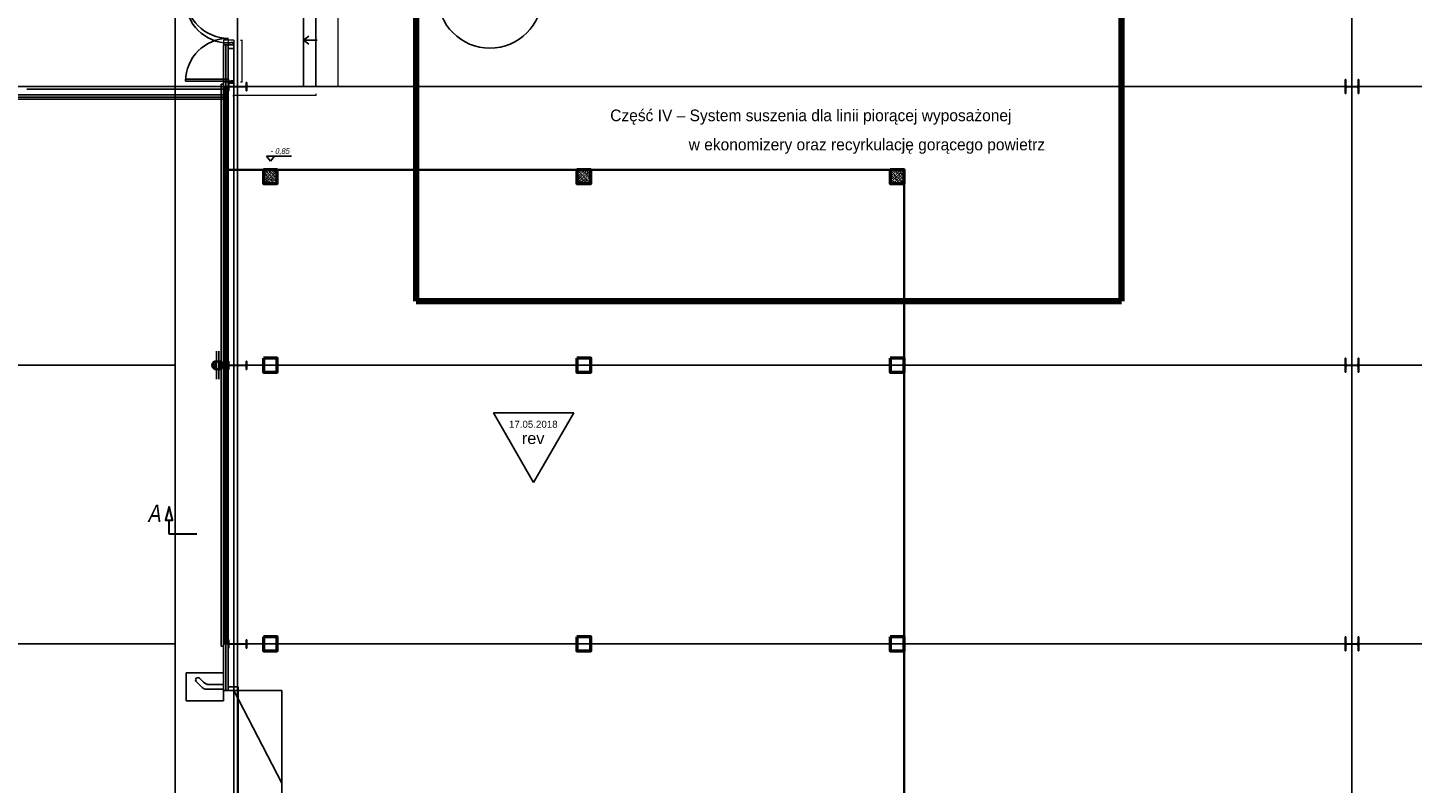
# Model space of a CAD drawing. Header units: millimetres. Extents: x 226749 to 325316, y -44191 to 40236.
# Tile 43 of 164: x 259763 to 289578, y -23220 to -6953. Entities that reach past the tile are written whole.
import ezdxf

# ---------------------------------------------------------------- set-up
doc = ezdxf.new("R2010")
doc.units = ezdxf.units.MM
doc.header["$LTSCALE"] = 100
doc.linetypes.add('DASHDOT', pattern=[25.4, 12.7, -6.35, 0, -6.35])
doc.layers.add('KG_BuildingAxis', color=4, linetype='DASHDOT')
doc.styles.add('arial', font='arial.ttf')
doc.styles.add('CDMSTYLE', font='CDMSIMPL.shx', dxfattribs={"width": 0.8})
doc.styles.add('revA', font='arial.ttf')
doc.styles.add('wymiar', font='arial.ttf', dxfattribs={"width": 0.8})
doc.dimstyles.new('sk50', dxfattribs={"dimtxt": 10, "dimasz": 8, "dimexe": 5, "dimexo": 5, "dimgap": 2, "dimtad": 1, "dimdec": 1, "dimrnd": 0.5, "dimtxsty": 'CDMSTYLE', "dimblk": 'ARCHTICK', "dimcen": 2.5, "dimdle": 5, "dimclrd": 1, "dimclre": 2, "dimclrt": 253, "dimadec": 0, "dimazin": 0, "dimtfac": 1, "dimtdec": 1, "dimtmove": 0, "dimatfit": 3, "dimfxl": 30, "dimfxlon": 1, "dimlwd": 9, "dimlwe": 9, "dimarcsym": 0})
pattern_1 = [(135, (312278.43, 34080), (-44.90128, -44.90128), []), (135, (312278.43, 34124.9), (-44.90128, -44.90128), [31.75, -15.875])]
pattern_2 = [(135, (312278.43, 34080), (-44.90128, -44.90128), []), (135, (312278.43, 34124.9), (-44.90128, -44.90128), [31.75, -15.875])]

# ---------------------------------------------------------------- blocks, each defined once
blk = doc.blocks.new('_ArchTick')
at = {"color": 0, "linetype": 'ByBlock', "const_width": 0.15}
blk.add_lwpolyline([(-0.5, -0.5), (0.5, 0.5)], dxfattribs=at)
blk = doc.blocks.new('*D1612')
at = {"color": 2, "linetype": 'ByBlock', "lineweight": 9}
for p, q in [((264345, -7220), (264380, -7220)), ((264345, -8121), (264380, -8121))]:
    blk.add_line(p, q, dxfattribs=at)
at = {"color": 1, "linetype": 'ByBlock', "lineweight": 9}
blk.add_line((264375, -7215), (264375, -8126), dxfattribs=at)
at = {"layer": 'Defpoints', "color": 0, "lineweight": 100}
for p in [(264198, -7220), (264198, -8121), (264375, -8121)]:
    blk.add_point(p, dxfattribs=at)
at = {"color": 1, "lineweight": 9, "xscale": 8, "yscale": 8, "zscale": 8}
for p, rotation in [((264375, -7220), 90), ((264375, -8121), 270)]:
    blk.add_blockref('_ArchTick', p, dxfattribs=dict(at, rotation=rotation))
at = {"color": 253, "insert": (264368, -7671), "char_height": 10, "attachment_point": 5, "rotation": 90, "style": 'CDMSTYLE'}
blk.add_mtext('901', dxfattribs=at)
blk = doc.blocks.new('*D1613')
at = {"color": 1, "linetype": 'ByBlock', "lineweight": 9}
blk.add_line((264193, -6708), (265703, -6708), dxfattribs=at)
at = {"color": 2, "linetype": 'ByBlock', "lineweight": 9}
for p, q in [((264198, -6738), (264198, -6703)), ((265698, -6738), (265698, -6703))]:
    blk.add_line(p, q, dxfattribs=at)
at = {"layer": 'Defpoints', "color": 0, "lineweight": 100}
for p in [(265698, -6708), (264198, -7220), (265698, -7220)]:
    blk.add_point(p, dxfattribs=at)
at = {"color": 1, "lineweight": 9, "xscale": 8, "yscale": 8, "zscale": 8, "rotation": 180}
blk.add_blockref('_ArchTick', (264198, -6708), dxfattribs=at)
at = {"color": 1, "lineweight": 9, "xscale": 8, "yscale": 8, "zscale": 8}
blk.add_blockref('_ArchTick', (265698, -6708), dxfattribs=at)
at = {"color": 253, "insert": (264948, -6701), "char_height": 10, "attachment_point": 5, "style": 'CDMSTYLE'}
blk.add_mtext('1500', dxfattribs=at)
blk = doc.blocks.new('*D1614')
at = {"color": 2, "linetype": 'ByBlock', "lineweight": 9}
for p, q in [((266409, -6220), (266444, -6220)), ((266409, -8220), (266444, -8220))]:
    blk.add_line(p, q, dxfattribs=at)
at = {"color": 1, "linetype": 'ByBlock', "lineweight": 9}
blk.add_line((266439, -6215), (266439, -8225), dxfattribs=at)
at = {"layer": 'Defpoints', "color": 0, "lineweight": 100}
for p in [(265998, -6220), (265968, -8220), (266439, -8220)]:
    blk.add_point(p, dxfattribs=at)
at = {"color": 1, "lineweight": 9, "xscale": 8, "yscale": 8, "zscale": 8}
for p, rotation in [((266439, -6220), 90), ((266439, -8220), 270)]:
    blk.add_blockref('_ArchTick', p, dxfattribs=dict(at, rotation=rotation))
at = {"color": 253, "insert": (266432, -7220), "char_height": 10, "attachment_point": 5, "rotation": 90, "style": 'CDMSTYLE'}
blk.add_mtext('2000', dxfattribs=at)
blk = doc.blocks.new('*D1615')
at = {"color": 1, "linetype": 'ByBlock', "lineweight": 9}
blk.add_line((264193, -8407), (265973, -8407), dxfattribs=at)
at = {"color": 2, "linetype": 'ByBlock', "lineweight": 9}
for p, q in [((264198, -8437), (264198, -8402)), ((265968, -8377), (265968, -8412))]:
    blk.add_line(p, q, dxfattribs=at)
at = {"layer": 'Defpoints', "color": 0, "lineweight": 100}
for p in [(265968, -8220), (264198, -8514), (265968, -8407)]:
    blk.add_point(p, dxfattribs=at)
at = {"color": 1, "lineweight": 9, "xscale": 8, "yscale": 8, "zscale": 8, "rotation": 180}
blk.add_blockref('_ArchTick', (264198, -8407), dxfattribs=at)
at = {"color": 1, "lineweight": 9, "xscale": 8, "yscale": 8, "zscale": 8}
blk.add_blockref('_ArchTick', (265968, -8407), dxfattribs=at)
at = {"color": 253, "insert": (265083, -8400), "char_height": 10, "attachment_point": 5, "style": 'CDMSTYLE'}
blk.add_mtext('1770', dxfattribs=at)

msp = doc.modelspace()

# ---------------------------------------------------------------- hatches: boundary and pattern name
h = msp.add_hatch()
h.set_pattern_fill('ANSI33', color=256, scale=10, angle=90)
h.set_pattern_definition(pattern_1)
h.paths.add_polyline_path([(264838.43, -10010), (264838.43, -10310), (265138.43, -10310), (265138.43, -10010)])
h = msp.add_hatch()
h.set_pattern_fill('ANSI33', color=256, scale=10, angle=90)
h.set_pattern_definition(pattern_1)
h.paths.add_polyline_path([(264838.43, -10010), (264838.43, -10310), (265138.43, -10310), (265138.43, -10010)])
h = msp.add_hatch()
h.set_pattern_fill('ANSI33', color=256, scale=10, angle=90)
h.set_pattern_definition(pattern_1)
h.paths.add_polyline_path([(264838.43, -10010), (264838.43, -10310), (265138.43, -10310), (265138.43, -10010)])
h = msp.add_hatch()
h.set_pattern_fill('ANSI33', color=256, scale=10, angle=90)
h.set_pattern_definition(pattern_1)
h.paths.add_polyline_path([(264838.43, -10010), (264838.43, -10310), (265138.43, -10310), (265138.43, -10010)])
h = msp.add_hatch()
h.set_pattern_fill('ANSI33', color=256, scale=10, angle=90)
h.set_pattern_definition(pattern_1)
h.paths.add_polyline_path([(264838.43, -10010), (264838.43, -10310), (265138.43, -10310), (265138.43, -10010)])
h = msp.add_hatch()
h.set_pattern_fill('ANSI33', color=256, scale=10, angle=90)
h.set_pattern_definition(pattern_1)
h.paths.add_polyline_path([(264838.43, -10010), (264838.43, -10310), (265138.43, -10310), (265138.43, -10010)])
h = msp.add_hatch()
h.set_pattern_fill('ANSI33', color=256, scale=10, angle=90)
h.set_pattern_definition(pattern_1)
h.paths.add_polyline_path([(264838.43, -10010), (264838.43, -10310), (265138.43, -10310), (265138.43, -10010)])
h = msp.add_hatch()
h.set_pattern_fill('ANSI33', color=256, scale=10, angle=90)
h.set_pattern_definition(pattern_1)
h.paths.add_polyline_path([(264838.43, -10010), (264838.43, -10310), (265138.43, -10310), (265138.43, -10010)])
h = msp.add_hatch()
h.set_pattern_fill('ANSI33', color=256, scale=10, angle=90)
h.set_pattern_definition(pattern_1)
h.paths.add_polyline_path([(264838.43, -10010), (264838.43, -10310), (265138.43, -10310), (265138.43, -10010)])
h = msp.add_hatch()
h.set_pattern_fill('ANSI33', color=256, scale=10, angle=90)
h.set_pattern_definition(pattern_1)
h.paths.add_polyline_path([(264838.43, -10010), (264838.43, -10310), (265138.43, -10310), (265138.43, -10010)])
h = msp.add_hatch()
h.set_pattern_fill('ANSI33', color=256, scale=10, angle=90)
h.set_pattern_definition(pattern_1)
h.paths.add_polyline_path([(264838.43, -10010), (264838.43, -10310), (265138.43, -10310), (265138.43, -10010)])
h = msp.add_hatch()
h.set_pattern_fill('ANSI33', color=256, scale=10, angle=90)
h.set_pattern_definition(pattern_2)
h.paths.add_polyline_path([(271888.43, -10010), (271588.43, -10010), (271588.43, -10310), (271888.43, -10310)])
h = msp.add_hatch()
h.set_pattern_fill('ANSI33', color=256, scale=10, angle=90)
h.set_pattern_definition(pattern_2)
h.paths.add_polyline_path([(278638.43, -10010), (278338.43, -10010), (278338.43, -10310), (278638.43, -10310)])

# ---------------------------------------------------------------- linework, layer by layer
at = {"ltscale": 6}
for p, q in [((264278.43, 39436.07), (264278.43, -43390.58)), ((288278.43, 39436.07), (288278.43, -43390.58)), ((264278.43, 15157.17), (264278.43, -11812.73)), ((262936.06, -8220), (240136.06, -8220)), ((258057.61, -8220), (264109.59, -8220)), ((265526.34, -8220), (260978.43, -8220)), ((263978.43, -8118.91), (263978.43, -11812.73)), ((264078.43, -8119.86), (264078.43, -11812.73)), ((325315.93, -8220), (268778.43, -8220)), ((262936.06, -14220), (240136.06, -14220)), ((325315.93, -14220), (268778.43, -14220)), ((262936.06, -20220), (240136.06, -20220)), ((325315.93, -20220), (268778.43, -20220))]:
    msp.add_line(p, q, dxfattribs=at)
at = {"ltscale": 50}
msp.add_line((262936.06, -39920), (262936.06, -4627.17), dxfattribs=at)
at = {"color": 3}
for p, q in [((265698.43, -6220), (265698.43, -8220)), ((265968.43, -6220), (265968.43, -8220)), ((265698.43, -7220), (265815.93, -7134.65)), ((265998.43, -7220), (265698.43, -7220)), ((265698.43, -7220), (265815.93, -7305.35)), ((265968.43, -8220), (264478.43, -8220))]:
    msp.add_line(p, q, dxfattribs=at)
at = {"color": 30, "lineweight": 100}
for p, q in [((268128.44, -12842.1), (268128.44, -6220)), ((283313.43, -6220), (283313.43, -12842.1)), ((283313.43, -12842.1), (268128.44, -12842.1))]:
    msp.add_line(p, q, dxfattribs=at)
at = {"lineweight": 9, "ltscale": 5}
for p, q in [((263978.43, -7220), (263978.43, -8117.61)), ((264198.43, -7220), (263978.43, -7220)), ((264078.43, -7220), (264078.43, -8119.21)), ((264198.43, -7220), (264198.43, -8118.03))]:
    msp.add_line(p, q, dxfattribs=at)
for p, q in [((263978.43, -7319.99), (263978.43, -8220)), ((264078.43, -7319.99), (263978.43, -7319.99)), ((264078.43, -7319.99), (264078.43, -8220)), ((264078.43, -7319.99), (264194.52, -7319.99)), ((264198.53, -7319.99), (264078.53, -7319.99)), ((264078.53, -7319.99), (264078.53, -7399.99)), ((264078.53, -7399.99), (264198.53, -7399.99)), ((264198.54, -7319.99), (264198.43, -21220)), ((264198.53, -7399.99), (264198.53, -7319.99)), ((263978.43, -8275), (259745.93, -8275)), ((263978.43, -8220), (262778.43, -8220)), ((263978.43, -8170), (263928.43, -8170)), ((263928.43, -8170), (263928.43, -20270)), ((263978.43, -8121.31), (263978.43, -21220)), ((264078.43, -8121.31), (263978.43, -8121.31)), ((263978.43, -8121.31), (264198.43, -8121.31)), ((263978.43, -8220), (264078.43, -8220)), ((264003.43, -8220), (264078.43, -8220)), ((264003.43, -8220), (264003.43, -14220)), ((264003.43, -8250), (264078.43, -8250)), ((264033.43, -8250), (264033.43, -14190)), ((264033.43, -8300), (264048.43, -8300)), ((264048.43, -8250), (264048.43, -14190)), ((264078.43, -8121.31), (264078.43, -21220)), ((264078.43, -8121.31), (264198.43, -8121.31)), ((264078.43, -8130), (264091.93, -8130)), ((264078.43, -8310), (264078.43, -8130)), ((264078.43, -8130), (264091.93, -8130)), ((264078.43, -8310), (264078.43, -8130)), ((264078.43, -8130), (264091.93, -8130)), ((264078.43, -8310), (264078.43, -8130)), ((264078.43, -8220), (264078.43, -14220)), ((264078.43, -8220), (264078.43, -14220)), ((264078.43, -8310), (264091.93, -8310)), ((264078.43, -8310), (264091.93, -8310)), ((264078.43, -8310), (264091.93, -8310)), ((264091.93, -8194.7), (264091.93, -8130)), ((264091.93, -8194.7), (264091.93, -8130)), ((264091.93, -8194.7), (264091.93, -8130)), ((264091.93, -8245.3), (264091.93, -8310)), ((264091.93, -8245.3), (264091.93, -8310)), ((264091.93, -8245.3), (264091.93, -8310)), ((264112.93, -8215.7), (264443.93, -8215.7)), ((264112.93, -8215.7), (264443.93, -8215.7)), ((264112.93, -8215.7), (264443.93, -8215.7)), ((264112.93, -8224.3), (264443.93, -8224.3)), ((264112.93, -8224.3), (264443.93, -8224.3)), ((264112.93, -8224.3), (264443.93, -8224.3)), ((264198.43, -8119.52), (264198.43, -11812.73)), ((264198.43, -8121.31), (264198.43, -21220)), ((264464.93, -8130), (264478.43, -8130)), ((264464.93, -8194.7), (264464.93, -8130)), ((264464.93, -8130), (264478.43, -8130)), ((264464.93, -8194.7), (264464.93, -8130)), ((264464.93, -8130), (264478.43, -8130)), ((264464.93, -8194.7), (264464.93, -8130)), ((264464.93, -8245.3), (264464.93, -8310)), ((264464.93, -8245.3), (264464.93, -8310)), ((264464.93, -8245.3), (264464.93, -8310)), ((264464.93, -8310), (264478.43, -8310)), ((264464.93, -8310), (264478.43, -8310)), ((264464.93, -8310), (264478.43, -8310)), ((264478.43, -8310), (264478.43, -8130)), ((264478.43, -8310), (264478.43, -8130)), ((264478.43, -8310), (264478.43, -8130)), ((288133.43, -8370), (288133.43, -8070)), ((288133.43, -8070), (288147.43, -8070)), ((288133.43, -8370), (288133.43, -8070)), ((288133.43, -8070), (288147.43, -8070)), ((288147.43, -8188.75), (288147.43, -8070)), ((288147.43, -8188.75), (288147.43, -8070)), ((288147.43, -8370), (288147.43, -8251.25)), ((288147.43, -8370), (288147.43, -8251.25)), ((288382.43, -8215.75), (288174.43, -8215.75)), ((288382.43, -8215.75), (288174.43, -8215.75)), ((288382.43, -8224.25), (288174.43, -8224.25)), ((288382.43, -8224.25), (288174.43, -8224.25)), ((288409.43, -8070), (288423.43, -8070)), ((288409.43, -8188.75), (288409.43, -8070)), ((288409.43, -8070), (288423.43, -8070)), ((288409.43, -8188.75), (288409.43, -8070)), ((288409.43, -8251.25), (288409.43, -8370)), ((288409.43, -8251.25), (288409.43, -8370)), ((288423.43, -8070), (288423.43, -8370)), ((288423.43, -8070), (288423.43, -8370)), ((263978.43, -8494.99), (258378.42, -8494.98)), ((263978.43, -8395), (258478.43, -8395)), ((288147.43, -8370), (288133.43, -8370)), ((288147.43, -8370), (288133.43, -8370)), ((288423.43, -8370), (288409.43, -8370)), ((288423.43, -8370), (288409.43, -8370)), ((264907.14, -9721.64), (265446.69, -9721.64)), ((264907.14, -9721.64), (264993.96, -9825.76)), ((265080.78, -9721.64), (264993.96, -9825.76)), ((267928.43, -10010), (264478.43, -10010)), ((265526.34, -10010), (264478.43, -10010)), ((263828.43, -14520), (263828.43, -13920)), ((263878.43, -14520), (263878.43, -13920)), ((263978.43, -14220), (264078.43, -14220)), ((264003.43, -14190), (264078.43, -14190)), ((264003.43, -14220), (264078.43, -14220)), ((264003.43, -14220), (264078.43, -14220)), ((264003.43, -14220), (264003.43, -20220)), ((264003.43, -14250), (264078.43, -14250)), ((264033.43, -14140), (264048.43, -14140)), ((264033.43, -14250), (264033.43, -20190)), ((264033.43, -14300), (264048.43, -14300)), ((264048.43, -14250), (264048.43, -20190)), ((264078.43, -14130), (264091.93, -14130)), ((264078.43, -14310), (264078.43, -14130)), ((264078.43, -14130), (264091.93, -14130)), ((264078.43, -14310), (264078.43, -14130)), ((264078.43, -14220), (264078.43, -20220)), ((264078.43, -14310), (264091.93, -14310)), ((264078.43, -14310), (264091.93, -14310)), ((264091.93, -14194.7), (264091.93, -14130)), ((264091.93, -14194.7), (264091.93, -14130)), ((264091.93, -14245.3), (264091.93, -14310)), ((264091.93, -14245.3), (264091.93, -14310)), ((264112.93, -14215.7), (264443.93, -14215.7)), ((264112.93, -14215.7), (264443.93, -14215.7)), ((264112.93, -14224.3), (264443.93, -14224.3)), ((264112.93, -14224.3), (264443.93, -14224.3)), ((264464.93, -14130), (264478.43, -14130)), ((264464.93, -14194.7), (264464.93, -14130)), ((264464.93, -14130), (264478.43, -14130)), ((264464.93, -14194.7), (264464.93, -14130)), ((264464.93, -14245.3), (264464.93, -14310)), ((264464.93, -14245.3), (264464.93, -14310)), ((264464.93, -14310), (264478.43, -14310)), ((264464.93, -14310), (264478.43, -14310)), ((264478.43, -14310), (264478.43, -14130)), ((264478.43, -14310), (264478.43, -14130)), ((288133.43, -14370), (288133.43, -14070)), ((288133.43, -14070), (288147.43, -14070)), ((288133.43, -14370), (288133.43, -14070)), ((288133.43, -14070), (288147.43, -14070)), ((288147.43, -14188.75), (288147.43, -14070)), ((288147.43, -14188.75), (288147.43, -14070)), ((288147.43, -14370), (288147.43, -14251.25)), ((288147.43, -14370), (288147.43, -14251.25)), ((288382.43, -14215.75), (288174.43, -14215.75)), ((288382.43, -14215.75), (288174.43, -14215.75)), ((288382.43, -14224.25), (288174.43, -14224.25)), ((288382.43, -14224.25), (288174.43, -14224.25)), ((288409.43, -14070), (288423.43, -14070)), ((288409.43, -14188.75), (288409.43, -14070)), ((288409.43, -14070), (288423.43, -14070)), ((288409.43, -14188.75), (288409.43, -14070)), ((288409.43, -14251.25), (288409.43, -14370)), ((288409.43, -14251.25), (288409.43, -14370)), ((288423.43, -14070), (288423.43, -14370)), ((288423.43, -14070), (288423.43, -14370)), ((288147.43, -14370), (288133.43, -14370)), ((288147.43, -14370), (288133.43, -14370)), ((288423.43, -14370), (288409.43, -14370)), ((288423.43, -14370), (288409.43, -14370)), ((263978.43, -20270), (263928.43, -20270)), ((263978.43, -20220), (263978.43, -21220)), ((263978.43, -20220), (264078.43, -20220)), ((264003.43, -20190), (264078.43, -20190)), ((264003.43, -20220), (264078.43, -20220)), ((264033.43, -20140), (264048.43, -20140)), ((264078.43, -20130), (264091.93, -20130)), ((264078.43, -20310), (264078.43, -20130)), ((264078.43, -20130), (264091.93, -20130)), ((264078.43, -20310), (264078.43, -20130)), ((264078.43, -20220), (264078.43, -21220)), ((264091.93, -20194.7), (264091.93, -20130)), ((264091.93, -20194.7), (264091.93, -20130)), ((264091.93, -20245.3), (264091.93, -20310)), ((264091.93, -20245.3), (264091.93, -20310)), ((264112.93, -20215.7), (264443.93, -20215.7)), ((264112.93, -20215.7), (264443.93, -20215.7)), ((264112.93, -20224.3), (264443.93, -20224.3)), ((264112.93, -20224.3), (264443.93, -20224.3)), ((264464.93, -20130), (264478.43, -20130)), ((264464.93, -20194.7), (264464.93, -20130)), ((264464.93, -20130), (264478.43, -20130)), ((264464.93, -20194.7), (264464.93, -20130)), ((264464.93, -20245.3), (264464.93, -20310)), ((264464.93, -20245.3), (264464.93, -20310)), ((264478.43, -20310), (264478.43, -20130)), ((264478.43, -20310), (264478.43, -20130)), ((288133.43, -20370), (288133.43, -20070)), ((288133.43, -20070), (288147.43, -20070)), ((288133.43, -20370), (288133.43, -20070)), ((288133.43, -20070), (288147.43, -20070)), ((288147.43, -20188.75), (288147.43, -20070)), ((288147.43, -20188.75), (288147.43, -20070)), ((288147.43, -20370), (288147.43, -20251.25)), ((288147.43, -20370), (288147.43, -20251.25)), ((288382.43, -20215.75), (288174.43, -20215.75)), ((288382.43, -20215.75), (288174.43, -20215.75)), ((288382.43, -20224.25), (288174.43, -20224.25)), ((288382.43, -20224.25), (288174.43, -20224.25)), ((288409.43, -20070), (288423.43, -20070)), ((288409.43, -20188.75), (288409.43, -20070)), ((288409.43, -20070), (288423.43, -20070)), ((288409.43, -20188.75), (288409.43, -20070)), ((288409.43, -20251.25), (288409.43, -20370)), ((288409.43, -20251.25), (288409.43, -20370)), ((288423.43, -20070), (288423.43, -20370)), ((288423.43, -20070), (288423.43, -20370)), ((264078.43, -20310), (264091.93, -20310)), ((264078.43, -20310), (264091.93, -20310)), ((264464.93, -20310), (264478.43, -20310)), ((264464.93, -20310), (264478.43, -20310)), ((288147.43, -20370), (288133.43, -20370)), ((288147.43, -20370), (288133.43, -20370)), ((288423.43, -20370), (288409.43, -20370)), ((288423.43, -20370), (288409.43, -20370)), ((264078.43, -21140), (264198.43, -21140)), ((264078.43, -21220), (264078.43, -21140)), ((264198.43, -25300), (264198.43, -21140)), ((264198.43, -21140), (264298.43, -21140)), ((264198.43, -21140), (264198.43, -21220)), ((264198.43, -25300), (264198.43, -21140)), ((264198.43, -21140), (264298.43, -21140)), ((264298.43, -21140), (264298.43, -25300)), ((264298.43, -21140), (264298.43, -25300)), ((263978.43, -21220), (264078.43, -21220)), ((263978.43, -21220), (264078.43, -21220)), ((264198.43, -21220), (264078.43, -21220))]:
    msp.add_line(p, q)
at = {"ltscale": 0.45}
for p, q in [((264028.43, -7319.99), (264028.43, -8220)), ((264028.43, -8121.31), (264028.43, -21220)), ((263978.43, -8445), (258478.43, -8445)), ((264028.43, -20220), (264028.43, -21220))]:
    msp.add_line(p, q, dxfattribs=at)
at = {"ltscale": 0.03}
for p, q in [((264135.43, -7281.99), (264088.43, -7281.99)), ((264088.43, -7281.99), (264088.43, -7319.99)), ((264088.43, -7319.99), (264188.43, -7319.99)), ((264188.43, -7269.99), (264135.43, -7269.99)), ((264135.43, -7269.99), (264135.43, -7281.99)), ((264188.43, -7319.99), (264188.43, -7269.99)), ((264088.43, -8061), (263164.43, -8061)), ((263164.43, -8061), (263164.43, -8106)), ((264088.43, -8106), (263164.43, -8106)), ((264088.43, -8106), (264088.43, -8061)), ((264135.43, -8106), (264088.43, -8106)), ((264088.43, -8106), (264088.43, -8144)), ((264088.43, -8144), (264188.43, -8144)), ((264188.43, -8094), (264135.43, -8094)), ((264135.43, -8094), (264135.43, -8106)), ((264188.43, -8144), (264188.43, -8094))]:
    msp.add_line(p, q, dxfattribs=at)
at = {"ltscale": 25}
for p, q in [((271038.43, -10010), (267928.43, -10010)), ((265236.58, -21220), (264198.43, -21220)), ((264198.43, -21220), (265236.58, -23220)), ((265236.58, -21220), (264198.43, -21220)), ((264198.43, -21220), (265236.58, -23220)), ((265236.58, -25220), (265236.58, -21220)), ((265236.58, -25220), (265236.58, -21220))]:
    msp.add_line(p, q, dxfattribs=at)
at = {"color": 20, "lineweight": 25}
for p, q in [((270656.81, -16742.38), (269790.78, -15242.38)), ((269790.78, -15242.38), (271522.83, -15242.38)), ((271522.83, -15242.38), (270656.81, -16742.38))]:
    msp.add_line(p, q, dxfattribs=at)
at = {"lineweight": 30, "ltscale": 0.05}
for p, q in [((262808.46, -17858.11), (262808.46, -17558.11)), ((263408.46, -17858.11), (262808.46, -17858.11))]:
    msp.add_line(p, q, dxfattribs=at)
at = {"ltscale": 15}
for p, q in [((263178.43, -21445), (263178.43, -20845)), ((263178.43, -20845), (263978.43, -20845)), ((263978.43, -20845), (263978.43, -21445)), ((263978.43, -21445), (263178.43, -21445))]:
    msp.add_line(p, q, dxfattribs=at)
at = {"lineweight": 25}
for p, q in [((263393.08, -21030.35), (263521.11, -21158.39)), ((263463.79, -20959.64), (263547.89, -21043.74)), ((263978.43, -21095), (263671.63, -21095)), ((263978.43, -21195), (263609.5, -21195))]:
    msp.add_line(p, q, dxfattribs=at)
at = {"color": 1, "lineweight": 35, "ltscale": 60}
for points in [[(264078.43, -10010), (278638.43, -10010), (278638.43, -31260)], [(264078.43, -10010), (265526.34, -10010)]]:
    msp.add_lwpolyline(points, dxfattribs=at)
at = {"lineweight": 50}
for points in [[(264838.43, -10010), (264838.43, -10310), (265138.43, -10310), (265138.43, -10010)], [(271588.43, -10010), (271588.43, -10310), (271888.43, -10310), (271888.43, -10010)], [(278338.43, -10010), (278338.43, -10310), (278638.43, -10310), (278638.43, -10010)], [(264838.43, -14070), (264838.43, -14370), (265138.43, -14370), (265138.43, -14070)], [(271588.43, -14070), (271588.43, -14370), (271888.43, -14370), (271888.43, -14070)], [(278338.43, -14070), (278338.43, -14370), (278638.43, -14370), (278638.43, -14070)], [(264838.43, -20070), (264838.43, -20370), (265138.43, -20370), (265138.43, -20070)], [(271588.43, -20070), (271588.43, -20370), (271888.43, -20370), (271888.43, -20070)], [(278338.43, -20070), (278338.43, -20370), (278638.43, -20370), (278638.43, -20070)]]:
    msp.add_lwpolyline(points, close=True, dxfattribs=at)
at = {"ltscale": 6}
msp.add_lwpolyline([(264838.43, -10010), (264838.43, -10310), (265138.43, -10310), (265138.43, -10010)], close=True, dxfattribs=at)
at = {"lineweight": 30}
msp.add_lwpolyline([(262808.46, -17258.11), (262733.46, -17558.11), (262883.46, -17558.11), (262808.46, -17258.11)], dxfattribs=at)
msp.add_lwpolyline([(264078.43, -21140), (264198.43, -21140), (264198.43, -21220), (264078.43, -21220), (264078.43, -21140)])
at = {"lineweight": 35}
for centre in [(263828.43, -14220), (263878.43, -14220)]:
    msp.add_circle(centre, 90, dxfattribs=at)
at = {"ltscale": 0.03}
for centre, radius, start, end in [((264088.43, -6258), 924, 180, 270), ((264088.43, -6357.99), 924, 180, 270), ((269716.44, -6270), 1124, 180.000758, 0), ((264088.43, -8106), 924, 90, 180)]:
    msp.add_arc(centre, radius, start, end, dxfattribs=at)
for centre, radius, start, end in [((264112.93, -8194.7), 21, 180, 270), ((264112.93, -8194.7), 21, 180, 270), ((264112.93, -8194.7), 21, 180, 270), ((264112.93, -8245.3), 21, 90, 180), ((264112.93, -8245.3), 21, 90, 180), ((264112.93, -8245.3), 21, 90, 180), ((264443.93, -8194.7), 21, 270, 0), ((264443.93, -8194.7), 21, 270, 0), ((264443.93, -8194.7), 21, 270, 0), ((264443.93, -8245.3), 21, 0, 90), ((264443.93, -8245.3), 21, 0, 90), ((264443.93, -8245.3), 21, 0, 90), ((288174.43, -8188.75), 27, 180, 270), ((288174.43, -8188.75), 27, 180, 270), ((288174.43, -8251.25), 27, 90, 180), ((288174.43, -8251.25), 27, 90, 180), ((288382.43, -8188.75), 27, 270, 0), ((288382.43, -8188.75), 27, 270, 0), ((288382.43, -8251.25), 27, 0, 90), ((288382.43, -8251.25), 27, 0, 90), ((264112.93, -14194.7), 21, 180, 270), ((264112.93, -14194.7), 21, 180, 270), ((264112.93, -14245.3), 21, 90, 180), ((264112.93, -14245.3), 21, 90, 180), ((264443.93, -14194.7), 21, 270, 0), ((264443.93, -14194.7), 21, 270, 0), ((264443.93, -14245.3), 21, 0, 90), ((264443.93, -14245.3), 21, 0, 90), ((288174.43, -14188.75), 27, 180, 270), ((288174.43, -14188.75), 27, 180, 270), ((288174.43, -14251.25), 27, 90, 180), ((288174.43, -14251.25), 27, 90, 180), ((288382.43, -14188.75), 27, 270, 0), ((288382.43, -14188.75), 27, 270, 0), ((288382.43, -14251.25), 27, 0, 90), ((288382.43, -14251.25), 27, 0, 90), ((264112.93, -20194.7), 21, 180, 270), ((264112.93, -20194.7), 21, 180, 270), ((264112.93, -20245.3), 21, 90, 180), ((264112.93, -20245.3), 21, 90, 180), ((264443.93, -20194.7), 21, 270, 0), ((264443.93, -20194.7), 21, 270, 0), ((264443.93, -20245.3), 21, 0, 90), ((264443.93, -20245.3), 21, 0, 90), ((288174.43, -20188.75), 27, 180, 270), ((288174.43, -20188.75), 27, 180, 270), ((288174.43, -20251.25), 27, 90, 180), ((288174.43, -20251.25), 27, 90, 180), ((288382.43, -20188.75), 27, 270, 0), ((288382.43, -20188.75), 27, 270, 0), ((288382.43, -20251.25), 27, 0, 90), ((288382.43, -20251.25), 27, 0, 90)]:
    msp.add_arc(centre, radius, start, end)
at = {"lineweight": 25}
for centre, radius, start, end in [((263428.43, -20995), 50, 45, 225), ((263609.5, -21070), 125, 225, 270), ((263671.63, -20920), 175, 225, 270)]:
    msp.add_arc(centre, radius, start, end, dxfattribs=at)
at = {"layer": 'KG_BuildingAxis', "ltscale": 6}
for p, q in [((264278.43, 39436.07), (264278.43, -43390.58)), ((288278.43, 39436.07), (288278.43, -43390.58)), ((317515.93, -8220), (260978.43, -8220)), ((317515.93, -14220), (260978.43, -14220)), ((317515.93, -20220), (260978.43, -20220))]:
    msp.add_line(p, q, dxfattribs=at)

# ---------------------------------------------------------------- texts
at = {"lineweight": 100}
for s, p in [('Część IV – System suszenia dla linii piorącej wyposażonej    ', (272307.06, -8965.42)), ('                  w ekonomizery oraz recyrkulację gorącego powietrz', (272324.45, -9592.55))]:
    msp.add_text(s, height=250, dxfattribs=at).set_placement(p)
at = {"color": 20, "lineweight": 25, "style": 'revA'}
for s, height, p in [('17.05.2018', 150, (270125.62, -15565.64)), ('rev', 250.005, (270404.93, -15915.64))]:
    msp.add_text(s, height=height, dxfattribs=at).set_placement(p)
at = {"ltscale": 0.05, "style": 'wymiar', "oblique": 10, "width": 0.8}
msp.add_text('A', height=375, dxfattribs=at).set_placement((262342.53, -17596.27))
at = {"color": 5, "insert": (265192.87, -9620.33), "char_height": 125, "width": 703.8232, "attachment_point": 5, "style": 'arial'}
msp.add_mtext('{\\Q10;\\W0.8;- 0,85}', dxfattribs=at)

# ---------------------------------------------------------------- dimensions: what is measured, and where the dimension line sits
at = {"linetype": 'ByBlock'}
for base, p1, p2, picture, middle in [((266439.29, -8220), (265998.43, -6220), (265968.43, -8220), '*D1614', (266432.29, -7220)), ((264375.25, -8121.31), (264198.43, -7220), (264198.43, -8121.31), '*D1612', (264368.25, -7670.65))]:
    dim = msp.add_linear_dim(base=base, p1=p1, p2=p2, angle=90, dimstyle='sk50', override={"dimrnd": 1, "dimtmove": 1}, dxfattribs=at)
    dim.commit()
    dim.dimension.update_dxf_attribs({"geometry": picture, "text_midpoint": middle})
for base, p1, p2, picture, middle in [((265698.43, -6707.67), (264198.43, -7220), (265698.43, -7220), '*D1613', (264948.43, -6700.67)), ((265968.43, -8406.6), (264198.43, -8513.65), (265968.43, -8220), '*D1615', (265083.43, -8399.6))]:
    dim = msp.add_linear_dim(base=base, p1=p1, p2=p2, dimstyle='sk50', override={"dimrnd": 1, "dimtmove": 1}, dxfattribs=at)
    dim.commit()
    dim.dimension.update_dxf_attribs({"geometry": picture, "text_midpoint": middle})

doc.saveas('drawing.dxf')
